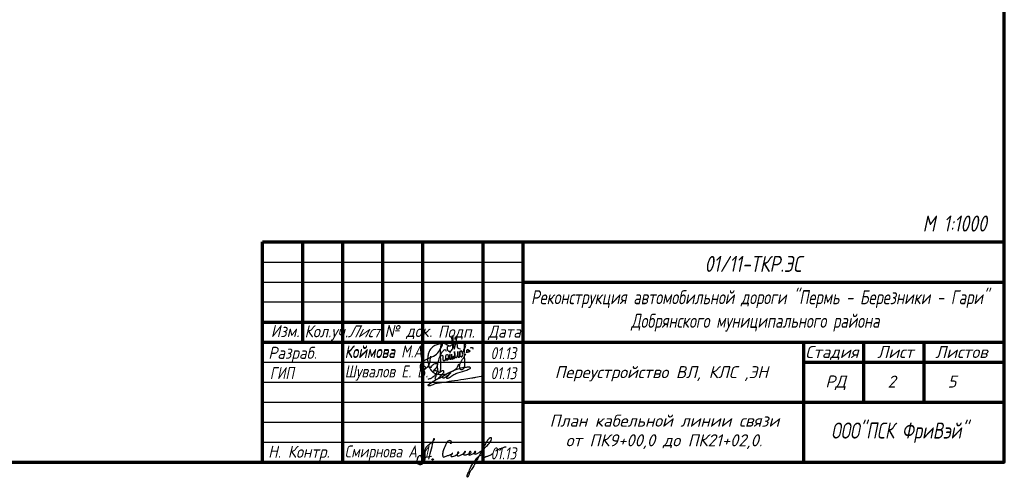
# Model space of a CAD drawing. Header units: millimetres. Extents: x -10 to 1169, y 1 to 1686.
# Tile 197 of 224: x 921 to 1167, y 1043 to 1157. Entities that reach past the tile are written whole.
import ezdxf
from ezdxf.enums import TextEntityAlignment as Align

# ---------------------------------------------------------------- set-up
doc = ezdxf.new("R2010")
doc.units = ezdxf.units.MM
doc.layers.add('Листы', color=7, linetype='Continuous')
doc.layers.add('ЭЛЕКТРИКА', color=1, linetype='Continuous', lineweight=40, plot=False)
doc.styles.add('GPR', font='isocpeui.ttf', dxfattribs={"width": 0.8})
doc.styles.add('ГОСТ', font='isocpeui.ttf', dxfattribs={"height": 1.25})

# ---------------------------------------------------------------- blocks, each defined once
blk = doc.blocks.new('A$C14F24BE0')
at = {"lineweight": 30, "true_color": 0x0718b0}
blk.add_hatch(color=164, dxfattribs=at).paths.add_polyline_path([(2.59, -4.28, 1), (2.22, -4.28, 1)])
at = {"color": 164, "lineweight": 30, "true_color": 0x0718b0}
blk.add_line((0.23, -3.77), (2.15, -3.46), dxfattribs=at)
blk.add_circle((2.41, -4.28), 0.188, dxfattribs=at)
for points, knots in [([(-0.49, -3.72), (-0.4, -3.67), (-0.51, -3.26), (-1.23, -3.39), (-1.36, -4.15), (-1.69, -4.88), (-1.23, -5.5), (-0.44, -5.64), (0.2, -5.09), (0.57, -4.33), (0.54, -3.38), (0.5, -2.43), (0.63, -1.37), (1.37, -0.6), (2.2, 0.02), (2.73, 0.41), (2.92, 0.9), (2.57, 0.9), (2.59, 0.63), (2.47, 0.2), (2.22, -1.02), (1.82, -2.53), (1.51, -3.77), (1.4, -4.2)], [0, 0, 0, 0, 0.31279, 0.75166, 1.67129, 2.412495, 2.97956, 3.712448, 4.564632, 5.298338, 6.207276, 7.322922, 8.192226, 9.305227, 10.401145, 11.26622, 11.411446, 11.655096, 11.818609, 12.118108, 13.018743, 15.498507, 16.84405, 16.84405, 16.84405, 16.84405]), ([(6.77, 0.11), (6.76, 0.07), (6.73, -0.05), (6.74, -0.26), (6.95, -0.27), (7.15, -0.16), (7.12, 0.17), (6.85, 0.42), (6.2, 0.43), (5.61, -0.6), (5.24, -1.66), (4.83, -2.72), (4.92, -3.26), (4.94, -3.78), (5.56, -3.51), (6.12, -3.4), (6.78, -3.01), (7.25, -2.99), (7.43, -2.78), (7.27, -2.69), (7.14, -2.97), (7.03, -3.16), (6.94, -3.44), (7.19, -3.67), (7.69, -3.49), (8.14, -3.24), (8.59, -3), (8.8, -2.75), (8.98, -2.54), (8.76, -2.33), (8.62, -2.69), (8.51, -2.93), (8.48, -3.28), (8.82, -3.47), (9.28, -3.21), (9.87, -2.98), (10.27, -2.66), (10.67, -2.44), (10.51, -2.17), (10.3, -2.43), (10.18, -2.64), (10.03, -3.05), (10.56, -3.26), (11.12, -2.88), (11.7, -2.84), (12.08, -2.51), (11.85, -2.28), (11.43, -2.32), (11.57, -2.76), (11.34, -3.01), (11.54, -3.26), (11.93, -3), (12.42, -2.95), (12.75, -2.65), (13.32, -2.45), (12.88, -2.21), (12.76, -2.54), (12.68, -2.85), (13.05, -2.97), (13.47, -2.83), (14.22, -2.43), (15.07, -1.68), (16.11, -0.82), (16.75, 0.01), (17.11, 0.62), (17.14, 0.97), (16.98, 1.19), (16.59, 1.05), (16.17, 0.62), (15.66, -0.17), (15.12, -1.23), (14.28, -2.85), (13.34, -4.76), (12.36, -6.43), (11.67, -7.42), (11.47, -8.1), (11.25, -8.39), (11.12, -8.81), (10.9, -8.35), (11.33, -7.66), (11.76, -6.37), (12.54, -5.08), (13.32, -4.13), (13.8, -3.57), (14.22, -3.31), (14.52, -3.13), (14.9, -3.14), (14.87, -3.51), (14.86, -3.73), (14.92, -4.17), (15.59, -3.55), (16.14, -3.46), (16.83, -3.22), (17.2, -2.96), (17.39, -2.82)], [0, 0, 0, 0, 0.153221, 0.357613, 0.493352, 0.692414, 0.989555, 1.291204, 1.742475, 2.730709, 4.388355, 5.38085, 5.890004, 6.210585, 6.551316, 7.411083, 8.194482, 8.718166, 8.790248, 8.89267, 9.06287, 9.519825, 9.702443, 9.829766, 10.435215, 11.015499, 11.49759, 11.887822, 12.060708, 12.208429, 12.520036, 12.814383, 13.166868, 13.362181, 13.847388, 14.598378, 15.26698, 15.529718, 15.699557, 15.900859, 16.243469, 16.632814, 16.858518, 17.69493, 18.466617, 18.679008, 18.929614, 19.198499, 19.673231, 19.908465, 20.088794, 20.397375, 21.067588, 21.542627, 21.930537, 22.170782, 22.471297, 22.757892, 23.004436, 23.42, 24.091694, 25.523516, 26.827085, 28.102709, 28.675735, 28.89724, 29.125716, 29.34922, 29.98644, 30.948008, 32.136516, 33.563641, 36.408284, 38.532782, 39.355909, 40.072242, 40.473339, 40.729918, 40.841553, 41.667047, 43.020408, 44.981349, 46.112506, 46.72121, 47.181361, 47.566749, 47.800475, 48.112253, 48.4229, 48.579857, 49.244021, 49.968175, 50.605834, 51.320527, 51.320527, 51.320527, 51.320527]), ([(18.13, -2.16), (18.35, -2.03), (18.77, -1.77), (19.66, -1.46), (20.3, -1.14), (20.76, -1.14)], [0, 0, 0, 0, 0.757468, 1.46659, 2.831229, 2.831229, 2.831229, 2.831229])]:
    blk.add_open_spline(points, degree=3, knots=knots, dxfattribs=at)
blk = doc.blocks.new('A$C6218632A')
at = {"layer": 'ЭЛЕКТРИКА', "color": 0, "linetype": 'ByBlock', "lineweight": -2}
for points, knots in [([(6.36, 3.64), (6.34, 3.61), (6.28, 3.54), (6.16, 3.41), (6.14, 3.21), (6.16, 3.02), (6.19, 2.84), (6.24, 2.65), (6.37, 2.43), (6.71, 2.39), (7.05, 2.4), (7.35, 2.66), (7.5, 2.98), (7.6, 3.33), (7.64, 3.67), (7.53, 4.01), (7.52, 4.42), (7.42, 4.86), (7.43, 5.36), (7.26, 5.84), (7.5, 6.11), (7.44, 6.63), (7.64, 4.98), (7.6, 4.73), (7.91, 2.4), (8.05, 3.51), (8.26, 3.99), (8.4, 4.82), (8.52, 5.24), (8.71, 6.31), (8.16, 5.75), (8.51, 4.78), (8.64, 3.91), (8.69, 3.09), (9.18, 3.04), (9.46, 3.01)], [0, 0, 0, 0, 0.118708, 0.283153, 0.508507, 0.683718, 0.861871, 1.055389, 1.281684, 1.56958, 1.999735, 2.263254, 2.727804, 3.03837, 3.345159, 3.748428, 4.084118, 4.590028, 5.05489, 5.630673, 5.896078, 6.1185, 6.753042, 8.372403, 9.622969, 10.077373, 10.810653, 11.454077, 12.34475, 12.956405, 13.008846, 14.522349, 15.372925, 15.922063, 16.654094, 16.654094, 16.654094, 16.654094]), ([(2.03, 1.19), (1.96, 0.79), (1.79, -0.15), (1.58, -1.6), (-0.41, -2.66), (-0.69, -0.61), (0.77, 0.34), (2.4, 0.98), (3.94, 1.79), (4.45, 3.16), (5.1, 3.81), (4.95, 5.05), (4.52, 3.61), (4.41, 2.82), (4.43, 1.47), (4.48, 0.22), (4.56, -0.86), (4.46, -1.72), (4.48, -2.22), (4.21, -3.13), (3.84, -2.45), (3.84, -2.02), (3.7, -1.52), (3.72, -1.12), (3.75, -0.73), (3.85, -0.37), (4.03, 0.02), (4.13, 0.57), (4.43, 1.21), (4.73, 1.96), (5.09, 2.46), (5.66, 3.08), (5.82, 2.66), (5.9, 2.46)], [0, 0, 0, 0, 1.216621, 2.86, 4.494114, 5.503199, 7.547548, 9.093933, 10.97122, 12.45814, 13.183829, 13.892107, 14.667871, 15.870181, 16.997792, 18.479138, 19.702196, 20.248434, 20.972138, 21.575858, 21.938568, 22.632065, 23.04127, 23.45184, 23.813692, 24.214111, 24.564576, 25.103265, 25.878183, 26.701555, 27.423218, 27.986195, 28.483433, 28.483433, 28.483433, 28.483433]), ([(8.16, 4.33), (8, 4.25), (7.65, 4.05), (7.15, 3.91), (6.71, 3.58), (6.42, 3.82), (6.21, 3.94), (6.02, 4.08), (5.8, 4.17), (5.49, 4.3), (5.08, 4.34), (4.41, 4.28), (3.53, 4.09), (2.59, 3.54), (1.83, 2.81), (1.47, 1.87), (1.34, 1), (1.26, 0.15), (1.42, -0.55), (1.57, -1.22), (1.78, -1.85), (2.15, -2.39), (2.78, -2.99), (3.86, -3.41), (5.13, -3.47), (6.45, -3.13), (7.63, -2.51), (8.77, -1.75), (8.97, -0.99), (9.04, -0.7)], [0, 0, 0, 0, 0.550224, 1.191183, 1.622114, 1.939836, 2.19685, 2.348396, 2.641954, 2.905273, 3.358709, 3.86517, 4.910957, 6.036244, 7.099431, 7.97607, 9.014585, 9.751213, 10.50375, 11.158115, 11.811474, 12.458613, 13.119138, 14.38981, 15.828036, 16.881878, 18.42347, 19.87406, 20.731176, 20.731176, 20.731176, 20.731176]), ([(7.71, 0.86), (7.75, 0.84), (7.82, 0.79), (7.83, 0.91), (7.84, 0.98), (7.79, 1.05), (7.74, 1.12), (7.63, 1.12), (7.56, 1.01), (7.58, 0.9), (7.55, 0.74), (7.65, 0.64), (7.76, 0.57), (7.89, 0.55), (7.97, 0.68), (8.04, 0.8), (8.07, 0.93), (8.06, 1.12), (8.07, 1.31), (8.05, 1.55), (8.06, 1.74), (8.02, 1.97), (7.98, 2.64), (8.05, 1.82), (8.05, 1.56), (8.06, 1.4), (8.06, 1.25), (8.09, 1.08), (8.16, 0.96), (8.24, 0.87), (8.41, 0.73), (8.66, 1.02), (8.74, 1.31), (8.81, 1.66), (8.83, 1.91), (8.8, 2.49), (8.83, 2.13), (8.81, 1.94), (8.82, 1.71), (8.84, 1.49), (8.84, 1.3), (8.88, 1.14), (8.89, 0.94), (9.05, 0.95), (9.22, 0.91), (9.34, 1.26), (9.3, 1.56), (9.33, 1.91), (9.25, 2.22), (9.53, 2.52), (9.74, 2.42), (9.86, 2.22), (9.84, 2.55), (9.43, 2.47), (9.3, 2.21), (9.32, 1.94), (9.31, 1.64), (9.29, 1.34), (9.45, 1.13), (9.65, 0.94), (9.89, 1.1), (9.96, 1.27), (10, 1.46), (10.05, 1.69), (10.02, 1.94), (9.99, 2.1), (9.95, 2.24), (9.86, 2.28), (9.77, 2.42), (9.75, 2.27), (9.82, 2.18), (9.96, 2.21), (10.05, 2.3), (10.2, 2.36), (10.24, 2.54), (10.34, 2.72), (10.37, 2.88), (10.43, 3.06), (10.55, 3.18), (10.7, 3.38), (10.77, 3.68), (10.91, 4.06), (10.44, 4.38), (10.43, 4.01), (10.4, 3.75), (10.44, 3.42), (10.44, 3.11), (10.39, 2.78), (10.41, 2.45), (10.36, 2.08), (10.35, 1.73), (10.41, 1.41), (10.41, 1.11), (10.43, 0.84), (10.45, 0.53), (10.47, 0.23), (10.52, -0.13), (10.53, -0.51), (10.52, -0.91), (10.46, -1.33), (10.3, -1.78), (10.03, -2.24), (9.44, -2.27), (9.31, -1.82), (9.26, -1.45), (9.27, -1.03), (9.39, -0.66), (9.55, -0.32), (9.7, 0), (9.87, 0.29), (10.08, 0.54), (10.35, 0.81), (10.53, 1.27), (10.74, 1.57), (10.86, 1.75)], [0, 0, 0, 0, 0.112047, 0.194924, 0.263254, 0.34956, 0.411074, 0.535381, 0.597512, 0.765688, 0.877502, 1.055198, 1.133063, 1.267261, 1.4052, 1.531064, 1.692114, 1.797318, 2.100324, 2.273725, 2.508879, 2.64738, 3.054804, 3.701914, 3.811019, 3.915461, 4.151835, 4.284388, 4.419739, 4.551836, 4.650087, 5.054369, 5.312583, 5.645619, 6.017608, 6.359419, 6.548212, 6.733226, 7.029984, 7.199114, 7.385571, 7.586763, 7.770319, 7.795181, 8.029342, 8.207128, 8.749797, 8.957039, 9.260919, 9.700134, 9.735704, 9.949679, 10.042887, 10.420575, 10.696721, 10.908513, 11.207826, 11.610088, 11.724501, 12.031879, 12.283874, 12.438323, 12.571216, 12.873349, 13.150563, 13.298389, 13.374297, 13.564905, 13.632381, 13.729137, 13.831553, 13.965102, 14.090678, 14.215073, 14.4204, 14.59231, 14.81698, 14.915667, 15.161749, 15.31149, 15.658681, 16.085535, 16.432665, 16.631066, 16.918543, 17.29932, 17.618537, 17.849443, 18.27685, 18.601425, 18.986076, 19.303314, 19.575951, 19.892478, 20.131507, 20.493425, 20.79769, 21.231918, 21.61385, 22.012982, 22.469598, 23.081108, 23.508948, 23.843257, 24.320163, 24.6876, 25.07669, 25.46302, 25.822922, 26.141993, 26.47151, 26.807894, 27.255978, 27.913388, 27.913388, 27.913388, 27.913388]), ([(11.08, 2.11), (11.07, 2.18), (11.04, 2.32), (11.04, 2.56), (11.09, 2.83), (11.31, 2.87), (11.43, 2.75), (11.39, 2.65), (11.35, 2.44), (11.4, 2.53), (11.48, 2.59), (11.6, 2.66), (11.73, 2.64), (11.77, 2.55), (11.85, 2.47), (11.76, 2.38), (11.72, 2.26), (11.59, 2.22), (11.44, 2.17), (11.3, 2.15), (11.15, 2.14), (11.05, 2.11), (10.95, 2.12), (10.93, 2.06), (10.92, 2.04)], [0, 0, 0, 0, 0.203114, 0.443788, 0.738793, 0.892148, 1.011452, 1.16472, 1.294079, 1.312018, 1.436857, 1.609751, 1.70903, 1.800525, 1.876218, 2.001803, 2.102334, 2.263861, 2.37303, 2.576259, 2.689773, 2.803296, 2.893038, 2.964801, 2.964801, 2.964801, 2.964801]), ([(12.01, 3.3), (12.09, 3.32), (12.27, 3.37), (12.51, 3.28), (12.65, 3.08), (12.58, 2.97), (12.54, 2.91)], [0, 0, 0, 0, 0.2515771, 0.5409778, 0.7122563, 0.9029155, 0.9029155, 0.9029155, 0.9029155]), ([(4.39, 1.12), (4.52, 1.23), (4.69, 1.36), (4.98, 1.42), (5.11, 1.25), (5.09, 1.06), (5.04, 0.85), (5.06, 0.62), (5.07, 0.37), (5.15, 0.16), (5.33, 0.02), (5.56, 0.08), (5.75, 0.29), (5.86, 0.63), (5.79, 1.03), (5.8, 1.43), (6.17, 1.7), (6.46, 1.37), (6.45, 1.02), (6.45, 0.68), (6.45, 0.37), (6.23, 0.16), (6.02, 0.19), (5.83, 0.23), (5.79, 0.38), (5.76, 0.67), (6.23, 0.58), (6.52, 0.71), (6.73, 0.92), (6.82, 1.19), (6.77, 1.89), (6.81, 1.18), (6.74, 0.9), (6.76, 0.65), (6.79, 0.49), (6.87, 0.4), (6.98, 0.42), (7.11, 0.47), (7.14, 0.62), (7.21, 0.76), (7.21, 0.92), (7.23, 1.04), (7.26, 1.16), (7.26, 1.28), (7.26, 1.42), (7.28, 1.55), (7.27, 1.84), (7.25, 1.44), (7.25, 1.28), (7.25, 1.14), (7.25, 1.06), (7.25, 1.02), (7.25, 0.92), (7.25, 0.77), (7.26, 0.6), (7.34, 0.4), (7.48, 0.46), (7.58, 0.51)], [0, 0, 0, 0, 0.496119, 0.651509, 0.822656, 1.020696, 1.200838, 1.472307, 1.717279, 1.943141, 2.143103, 2.330431, 2.592975, 2.945138, 3.372415, 3.787425, 4.112224, 4.44068, 4.834392, 5.149905, 5.488589, 5.712148, 5.972129, 6.113542, 6.213496, 6.399091, 6.854329, 7.154318, 7.39061, 7.684081, 8.129512, 8.574943, 8.892635, 9.134623, 9.310707, 9.363216, 9.47464, 9.604325, 9.737043, 9.890018, 10.084944, 10.197839, 10.275861, 10.434465, 10.583035, 10.68275, 10.860739, 11.113365, 11.317518, 11.465995, 11.521675, 11.558792, 11.595913, 11.809299, 12.006538, 12.119562, 12.375391, 12.375391, 12.375391, 12.375391]), ([(6.92, 1.97), (6.93, 2), (6.94, 2.08), (6.94, 2.18), (6.94, 2.3), (7.02, 2.37), (7.08, 2.35), (7.1, 2.34)], [0, 0, 0, 0, 0.0785862, 0.242986, 0.3060295, 0.4223142, 0.4868299, 0.4868299, 0.4868299, 0.4868299])]:
    blk.add_open_spline(points, degree=3, knots=knots, dxfattribs=at)
blk = doc.blocks.new('A$C54C13FF2')
at = {"color": 182, "lineweight": 30}
for points, knots in [([(0.77, 4.58), (0.85, 4.6), (0.97, 4.63), (0.84, 4.51), (0.77, 4.57), (0.73, 4.69), (0.97, 4.92), (1.24, 5.15), (1.64, 5.46), (2, 5.53), (2.28, 5.64), (2.47, 5.51), (2.4, 5.19), (2.34, 4.79), (2.03, 4.33), (1.65, 3.98), (1.49, 3.73), (1.35, 3.61), (1.36, 3.71), (1.54, 3.68), (1.74, 3.8), (2.02, 3.79), (2.36, 3.62), (2.13, 3.08), (1.83, 2.54), (1.19, 2.01), (0.55, 1.68), (0.16, 1.58), (0, 1.54)], [0, 0, 0, 0, 0.144816, 0.240176, 0.309233, 0.378382, 0.62109, 1.127388, 1.559392, 2.061245, 2.251565, 2.417324, 2.630671, 3.138748, 3.667492, 4.230133, 4.648637, 4.66273, 4.699155, 4.824553, 5.091414, 5.41419, 5.649534, 6.060514, 6.795844, 7.695243, 8.4424, 8.924507, 8.924507, 8.924507, 8.924507]), ([(4.46, 2.69), (4.36, 2.67), (4.15, 2.63), (3.94, 2.4), (3.72, 2.25), (3.69, 1.98), (3.98, 1.89), (4.39, 2.02), (4.79, 2.5), (5.41, 2.76), (5.52, 3.19), (5.77, 3.2), (5.69, 3.15), (5.62, 3.02), (5.34, 2.83), (5.13, 2.46), (4.79, 2.26), (4.72, 2.04), (4.72, 1.94), (4.72, 1.83), (4.99, 1.89), (5.42, 1.95), (5.94, 2.43), (6.53, 2.75), (7.03, 3.02), (8.05, 3.5), (9.27, 3.56), (10.19, 4.16), (10.59, 4.22), (10.77, 4.6), (9.83, 4.62), (8.98, 4.52), (7.32, 4.08), (5.38, 3.34), (2.85, 1.65), (1.33, 1.17), (-0.01, -0.02), (0.24, 0.08), (0.6, -0.01), (1.77, 0.56), (3.55, 0.82), (6.14, 1.22), (8.66, 1.57), (10.66, 1.92), (12.26, 2.1), (13.17, 2.39), (13.78, 2.39)], [0, 0, 0, 0, 0.29858, 0.633476, 0.902137, 1.086957, 1.289204, 1.656644, 2.346306, 3.125394, 3.508101, 3.561159, 3.602142, 3.683917, 4.04915, 4.522294, 4.980436, 5.13351, 5.206596, 5.277818, 5.41872, 5.815913, 6.767082, 7.340938, 7.85738, 8.447832, 10.736442, 11.336769, 11.705826, 11.87945, 12.357395, 13.547075, 15.135573, 17.179771, 19.933214, 23.650458, 23.701113, 23.773834, 24.156681, 25.108478, 27.209493, 29.784304, 32.857291, 34.888328, 35.860335, 37.68574, 37.68574, 37.68574, 37.68574]), ([(1.99, 2.13), (1.95, 1.94), (2.28, 2.95), (2.8, 3.1), (3.26, 3.59), (3.83, 3.87), (4.1, 3.39), (3.56, 2.77), (3.09, 2.21), (2.55, 1.78), (2.3, 1.51), (1.96, 1.44), (1.84, 1.8), (1.99, 2.04), (2.02, 2.22), (2.04, 2.28)], [0, 0, 0, 0, 0.580362, 1.313295, 2.149647, 2.566363, 2.821987, 3.502335, 4.656923, 5.1745, 5.551264, 5.7689, 6.051946, 6.413741, 6.602979, 6.602979, 6.602979, 6.602979])]:
    blk.add_open_spline(points, degree=3, knots=knots, dxfattribs=at)

msp = doc.modelspace()

# ---------------------------------------------------------------- linework, layer by layer
at = {"layer": 'Листы', "color": 0, "linetype": 'Continuous', "lineweight": 70}
for p, q in [((982.09237, 1101.42792), (1167.09237, 1101.42792)), ((982.09237, 1046.42792), (982.09237, 1101.42792)), ((992.09237, 1076.42792), (992.09237, 1101.42792)), ((1002.09237, 1046.42792), (1002.09237, 1101.42792)), ((1012.09237, 1076.42792), (1012.09237, 1101.42792)), ((1022.09237, 1046.42792), (1022.09237, 1101.42792)), ((1037.09237, 1046.42792), (1037.09237, 1101.42792)), ((1047.09237, 1046.42792), (1047.09237, 1101.42792)), ((1047.09237, 1091.42792), (1167.09237, 1091.42792)), ((982.09237, 1081.42792), (1047.09237, 1081.42792)), ((982.09237, 1076.42792), (1167.09237, 1076.42792)), ((1117.09237, 1046.42792), (1117.09237, 1076.42792)), ((1132.09237, 1061.42792), (1132.09237, 1076.42792)), ((1147.09237, 1061.42792), (1147.09237, 1076.42792)), ((1117.09237, 1071.42792), (1167.09237, 1071.42792)), ((1047.09237, 1061.42792), (1167.09237, 1061.42792)), ((982.09237, 1046.42792), (1167.09237, 1046.42792))]:
    msp.add_line(p, q, dxfattribs=at)
at = {"layer": 'Листы', "color": 0}
for p, q in [((1167.09237, 1046.42792), (1167.09237, 1101.42792)), ((982.09237, 1096.42792), (1047.09237, 1096.42792)), ((982.09237, 1091.42792), (1047.09237, 1091.42792)), ((1047.09237, 1086.42792), (982.09237, 1086.4238)), ((982.09237, 1071.42792), (1047.09237, 1071.42792)), ((982.09237, 1066.42792), (1047.09237, 1066.42792)), ((982.09237, 1061.42792), (1047.09237, 1061.42792)), ((982.09237, 1056.42792), (1047.09237, 1056.42792)), ((982.09237, 1051.42792), (1047.09237, 1051.42792))]:
    msp.add_line(p, q, dxfattribs=at)
at = {"layer": 'Листы', "lineweight": 70, "ltscale": 200}
msp.add_lwpolyline([(1167.09237, 1332.30798), (-9.65295, 1332.30798), (-9.65295, 1046.42792), (1167.09237, 1046.42792)], close=True, dxfattribs=at)

# ---------------------------------------------------------------- block references
at = {"layer": 'Листы', "color": 0, "linetype": 'ByBlock', "lineweight": -2}
msp.add_blockref('A$C6218632A', (1021.95697, 1071.74015), dxfattribs=at)
at = {"layer": 'Листы', "color": 0}
for name, p in [('A$C54C13FF2', (1023.26038, 1065.55574)), ('A$C14F24BE0', (1022.09237, 1051.42792))]:
    msp.add_blockref(name, p, dxfattribs=at)

# ---------------------------------------------------------------- texts
at = {"layer": 'Листы', "color": 0, "lineweight": -3, "style": 'ГОСТ'}
for s, height, width, p in [('М 1:1000', 4, 0.8, (1146.72124, 1104.02297)), ('01/11-ТКР.ЭС', 4, 0.8, (1092.33911, 1093.95185)), ('Реконструкция автомобильной дороги "Пермь - Березники - Гари"', 3.5, 0.75, (1049.03753, 1085.88605)), ('Добрянского муниципального района', 3.5, 0.75, (1074.01017, 1080.00647)), ('Изм.  ', 3, 0.9, (984.13103, 1077.6883)), ('Кол.уч.  ', 3, 0.9, (992.55498, 1077.62484)), ('№ док.  ', 3, 0.9, (1012.51439, 1077.6883)), ('Подп.', 3, 0.9, (1025.84444, 1077.5383)), ('Дата', 3, 0.9, (1038.36898, 1077.55177)), ('Коймова', 3, 0.8, (1002.57414, 1072.43525)), ('Коймова М.А.', 3, 0.8, (1002.58247, 1072.60979)), ('Разраб.', 3, 0.9, (983.52312, 1072.25677)), ('01.13', 3, 0.8, (1038.93724, 1072.16292)), ('ГИП', 3, 0.8, (983.89297, 1067.20694)), ('Шувалов Е. В. ', 3, 0.8, (1002.58247, 1067.60979)), ('01.13', 3, 0.8, (1038.93724, 1067.16292)), ('ООО"ПСК ФриВэй" ', 4, 0.75, (1123.89837, 1052.34948)), ('Н. Контр.', 3, 0.9, (983.4608, 1047.55521)), ('Смирнова А.И.', 3, 0.8, (1002.58095, 1047.64507)), ('01.13', 3, 0.8, (1038.93724, 1047.16292))]:
    msp.add_text(s, height=height, dxfattribs=dict(at, width=width)).set_placement(p)
at = {"layer": 'Листы', "color": 0, "lineweight": -3, "style": 'ГОСТ', "oblique": 15, "width": 0.9}
msp.add_text('Лист ', height=3, dxfattribs=at).set_placement((1003.30548, 1077.62484))
at = {"layer": 'Листы', "color": 0, "lineweight": -3, "style": 'ГОСТ'}
for s, p in [('Стадия', (1117.44519, 1072.46266)), ('Лист  ', (1135.41519, 1072.46745)), ('Листов', (1149.87378, 1072.46266)), ('Переустройство ВЛ, КЛС ,ЭН', (1054.95781, 1067.43317)), ('РД', (1122.44517, 1065.09706)), ('2', (1137.96816, 1065.07467)), ('5', (1152.96816, 1065.07467))]:
    msp.add_text(s, height=3, dxfattribs=at).set_placement(p)
at = {"layer": 'Листы', "color": 0, "linetype": 'ByBlock', "style": 'GPR'}
for s, p in [('План кабельной линии связи', (1082.31905, 1055.31679)), ('от ПК9+00,0 до ПК21+02,0.', (1082.21724, 1050.41638))]:
    msp.add_text(s, height=3, dxfattribs=at).set_placement(p, align=Align.CENTER)

doc.saveas('drawing.dxf')
